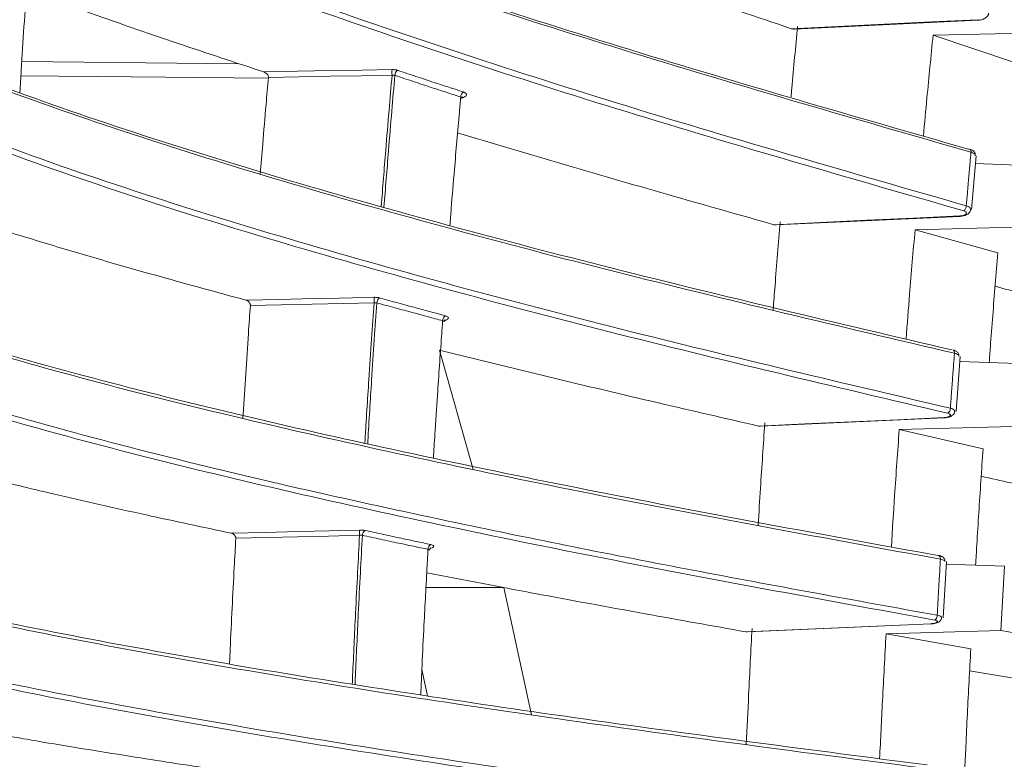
# Model space of a CAD drawing. Header units: millimetres. Extents: x 0 to 1118, y 0 to 864.
# Tile 156 of 256: x 398.53 to 409.71, y 454.51 to 462.92. Entities that reach past the tile are written whole.
import ezdxf

# ---------------------------------------------------------------- set-up
doc = ezdxf.new("R2010")
doc.units = ezdxf.units.MM
doc.styles.add('SLDTEXTSTYLE3', font='TXT', dxfattribs={"width": 0.605})
doc.dimstyles.new('SLDDIMSTYLE1', dxfattribs={"dimtxt": 3.175, "dimasz": 3.302, "dimexe": 0, "dimexo": 0.0625, "dimgap": 0.79375, "dimtad": 0, "dimtih": 1, "dimtoh": 1, "dimdec": 1, "dimlfac": 4, "dimrnd": 1e-09, "dimzin": 12, "dimdsep": 46, "dimtxsty": 'SLDTEXTSTYLE3', "dimsah": 1, "dimcen": 0.09, "dimadec": 0, "dimazin": 3, "dimtfac": 1, "dimtofl": 0, "dimtmove": 0, "dimatfit": 3, "dimfxl": 1, "dimfrac": 2, "dimtolj": 1, "dimtzin": 12, "dimarcsym": 0})

# ---------------------------------------------------------------- blocks, each defined once
blk = doc.blocks.new('_D_1')
at = {"color": 7, "linetype": 'Continuous', "lineweight": 0}
for p, q in [((378.572, 515.387), (455.724, 515.387)), ((454.124, 515.387), (454.124, 465.625)), ((454.124, 410.262), (454.124, 460.025)), ((390.092, 410.262), (455.724, 410.262))]:
    blk.add_line(p, q, dxfattribs=at)
for centre, start, end in [((453.54, 462.461), 153.4349, 206.5651), ((454.708, 462.461), 333.4349, 26.5651)]:
    blk.add_arc(centre, 5.448, start, end, dxfattribs=at)
for points in [[(454.124, 515.387), (453.616, 512.085), (454.632, 512.085)], [(454.124, 410.262), (454.632, 413.564), (453.616, 413.564)]]:
    blk.add_solid(points, dxfattribs=at)
at = {"color": 7, "linetype": 'Continuous', "lineweight": 0, "insert": (448.667, 464.117), "char_height": 3.175, "attachment_point": 1, "style": 'SLDTEXTSTYLE3'}
blk.add_mtext('420.5', dxfattribs=at)

msp = doc.modelspace()

# ---------------------------------------------------------------- linework, layer by layer
at = {"color": 7, "linetype": 'Continuous', "lineweight": 15}
for p, q in [((407.324, 462.809), (409.413, 462.91)), ((410.172, 462.769), (408.903, 462.739)), ((408.903, 462.739), (409.826, 462.43)), ((409.339, 460.758), (409.392, 461.369)), ((409.384, 461.283), (410.038, 461.258)), ((407.122, 460.584), (409.209, 460.682)), ((409.981, 460.563), (408.698, 460.53)), ((408.698, 460.53), (409.637, 460.266)), ((403.679, 457.807), (403.297, 459.162)), ((409.165, 458.465), (409.211, 459.091)), ((409.207, 459.033), (409.862, 459.009)), ((406.944, 458.297), (409.029, 458.393)), ((409.812, 458.295), (408.518, 458.26)), ((408.518, 458.26), (409.47, 458.042)), ((409.017, 456.121), (409.054, 456.76)), ((409.035, 456.761), (409.035, 456.763)), ((409.053, 456.73), (409.712, 456.706)), ((409.671, 455.978), (409.712, 456.706)), ((403.154, 456.632), (404.028, 456.465)), ((404.343, 455.02), (404.028, 456.465)), ((406.795, 455.96), (408.879, 456.052)), ((406.795, 455.961), (406.776, 455.962)), ((409.671, 455.978), (408.369, 455.94)), ((408.369, 455.94), (409.331, 455.769)), ((403.098, 455.534), (403.161, 455.233))]:
    msp.add_line(p, q, dxfattribs=at)
at = {"color": 9, "linetype": 'Continuous', "lineweight": 15}
for p, q in [((398.556, 462.441), (401.022, 462.416)), ((403.145, 456.465), (404.028, 456.465))]:
    msp.add_line(p, q, dxfattribs=at)
at = {"color": 7, "linetype": 'Continuous', "lineweight": 15, "flags": 128}
for points in [[(407.293, 462.814), (407.823, 462.839), (408.353, 462.865), (408.883, 462.891), (409.412, 462.916)], [(401.304, 462.323), (401.688, 462.33), (402.073, 462.337), (402.416, 462.343), (402.76, 462.349)], [(402.76, 462.286), (402.409, 462.279), (402.058, 462.273), (401.707, 462.266), (401.532, 462.263), (401.356, 462.26)], [(407.095, 460.587), (407.624, 460.612), (408.152, 460.637), (408.68, 460.662), (409.208, 460.687)], [(401.098, 459.731), (401.482, 459.739), (401.867, 459.747), (402.161, 459.754), (402.455, 459.76), (402.556, 459.762)], [(402.556, 459.7), (402.205, 459.693), (401.853, 459.685), (401.502, 459.678), (401.151, 459.67)], [(409.145, 459.126), (409.145, 459.135), (409.143, 459.143), (409.141, 459.151), (409.137, 459.157), (409.133, 459.161), (409.128, 459.164), (409.126, 459.164)], [(406.921, 458.3), (407.448, 458.324), (407.975, 458.348), (408.501, 458.372), (409.028, 458.396)], [(400.932, 457.082), (401.316, 457.091), (401.701, 457.101), (402.046, 457.109), (402.391, 457.118)], [(402.391, 457.058), (402.04, 457.05), (401.688, 457.041), (401.337, 457.033), (400.985, 457.024)], [(408.986, 456.787), (408.986, 456.796), (408.985, 456.805), (408.982, 456.812), (408.979, 456.819), (408.974, 456.824), (408.97, 456.827), (408.964, 456.828), (408.959, 456.828)], [(406.776, 455.962), (407.302, 455.985), (407.828, 456.008), (408.353, 456.031), (408.879, 456.054)]]:
    msp.add_lwpolyline(points, dxfattribs=at)
at = {"color": 9, "linetype": 'Continuous', "lineweight": 15, "flags": 128}
for points in [[(401.355, 462.251), (399.408, 462.27), (398.546, 462.279)], [(409.028, 458.396), (409.029, 458.393), (409.029, 458.393)], [(408.879, 456.054), (408.879, 456.052), (408.879, 456.052)]]:
    msp.add_lwpolyline(points, dxfattribs=at)
at = {"color": 9, "linetype": 'Continuous', "lineweight": 15}
for centre, radius, start, end in [((409.443, 462.916), 0.0304, 180.4113, 191.9644), ((409.301, 461.417), 0.0328, 348.913, 61.7417), ((409.221, 460.686), 0.0125, 177.0275, 198.0319)]:
    msp.add_arc(centre, radius, start, end, dxfattribs=at)
at = {"color": 7, "linetype": 'Continuous', "lineweight": 15}
for centre, radius, start, end in [((403.491, 462.317), 0.732, 177.5117, 182.4883), ((402.86, 462.283), 0.0684, 122.7406, 179.2242), ((403.609, 462.038), 0.0691, 123.5893, 179.3261), ((409.312, 461.429), 0.0177, 75.359, 114.2973), ((409.207, 460.802), 0.0728, 307.6484, 0.114), ((403.235, 459.731), 0.68, 177.4036, 182.5964), ((402.651, 459.7), 0.064, 120.5627, 180.6507), ((403.399, 459.497), 0.0646, 121.4369, 180.7569), ((409.031, 458.5), 0.0679, 305.8515, 1.5239), ((403.013, 457.088), 0.623, 177.266, 182.734), ((402.482, 457.06), 0.0597, 118.1142, 182.1263), ((403.228, 456.901), 0.0601, 118.9983, 182.2435), ((408.887, 456.147), 0.0629, 303.6551, 3.0207)]:
    msp.add_arc(centre, radius, start, end, dxfattribs=at)
for points, knots in [([(409.333, 461.411), (408.045, 461.781), (406.112, 462.337), (403.631, 463.125), (401.824, 463.739), (400.093, 464.383), (398.45, 465.064), (396.926, 465.792), (395.782, 466.45), (394.978, 467.014), (394.431, 467.466), (393.992, 467.938), (393.703, 468.283), (393.637, 468.473), (393.629, 468.497)], [0, 0, 0, 0, 0.19409, 0.291338, 0.388701, 0.485671, 0.582917, 0.681443, 0.780699, 0.832915, 0.885361, 0.938684, 0.992397, 1, 1, 1, 1]), ([(394.426, 467.493), (394.59, 467.351), (394.93, 467.053), (395.728, 466.5), (396.854, 465.847), (398.366, 465.122), (400.02, 464.433), (401.776, 463.78), (403.593, 463.162), (406.075, 462.374), (408.012, 461.817), (409.304, 461.445)], [0, 0, 0, 0, 0.056055, 0.116806, 0.226386, 0.336032, 0.448233, 0.560461, 0.670148, 0.779844, 1, 1, 1, 1]), ([(409.145, 459.126), (407.853, 459.43), (405.912, 459.886), (403.43, 460.535), (401.625, 461.043), (399.899, 461.576), (398.266, 462.141), (396.755, 462.746), (395.635, 463.291), (394.858, 463.756), (394.342, 464.123), (393.916, 464.506), (393.644, 464.836), (393.536, 465.037), (393.5, 465.105)], [0, 0, 0, 0, 0.191219, 0.28707, 0.383046, 0.478578, 0.574406, 0.671592, 0.76955, 0.81997, 0.870616, 0.922119, 0.973997, 1, 1, 1, 1]), ([(393.923, 464.52), (394.041, 464.407), (394.293, 464.165), (394.801, 463.807), (395.576, 463.342), (396.682, 462.802), (398.178, 462.2), (399.823, 461.628), (401.575, 461.087), (403.391, 460.576), (405.875, 459.926), (407.819, 459.469), (409.117, 459.164)], [0, 0, 0, 0, 0.0489673, 0.1054393, 0.1619222, 0.2658396, 0.3698228, 0.4764123, 0.5830297, 0.6870571, 0.7910952, 1, 1, 1, 1]), ([(393.538, 464.398), (393.56, 464.36), (393.656, 464.192), (393.893, 463.898), (394.306, 463.519), (394.819, 463.147), (395.587, 462.684), (396.685, 462.144), (398.172, 461.541), (399.815, 460.967), (401.562, 460.426), (403.376, 459.914), (405.857, 459.263), (407.801, 458.807), (409.099, 458.502)], [0, 0, 0, 0, 0.0148588, 0.0655879, 0.1166951, 0.1687981, 0.2211681, 0.3172793, 0.4142634, 0.5131178, 0.6123516, 0.7089882, 0.8057734, 1, 1, 1, 1]), ([(409.071, 458.445), (407.777, 458.749), (405.835, 459.205), (403.352, 459.856), (401.547, 460.365), (399.821, 460.899), (398.189, 461.466), (396.68, 462.073), (395.547, 462.628), (394.749, 463.11), (394.213, 463.506), (393.787, 463.899), (393.614, 464.165), (393.533, 464.289)], [0, 0, 0, 0, 0.194854, 0.292538, 0.390353, 0.487786, 0.585524, 0.684668, 0.784609, 0.839521, 0.89472, 0.951024, 1, 1, 1, 1]), ([(403.732, 464.039), (403.734, 464.039), (404.136, 463.893), (405.317, 463.482), (406.511, 463.078), (407.293, 462.814)], [0, 0, 0, 0, 0.001403, 0.34527, 1, 1, 1, 1]), ([(398.534, 462.09), (398.539, 462.173), (398.554, 462.423), (398.581, 462.837), (398.613, 463.33), (398.636, 463.657), (398.647, 463.821)], [0, 0, 0, 0, 0.144127, 0.42933, 0.714643, 1, 1, 1, 1]), ([(398.609, 463.258), (398.828, 463.176), (399.391, 462.968), (400.291, 462.657), (400.979, 462.43), (401.304, 462.323)], [0, 0, 0, 0, 0.25182, 0.646281, 1, 1, 1, 1]), ([(409.413, 462.91), (409.414, 462.91), (409.431, 462.91), (409.465, 462.918), (409.501, 462.935), (409.524, 462.96), (409.534, 462.98), (409.533, 462.991), (409.533, 462.992)], [0, 0, 0, 0, 0.025284, 0.296437, 0.594983, 0.797098, 0.978181, 1, 1, 1, 1]), ([(407.364, 462.84), (407.342, 462.606), (407.317, 462.341), (407.293, 462.071), (407.29, 462.038)], [0, 0, 0, 0, 0.877673, 1, 1, 1, 1]), ([(407.324, 462.81), (407.32, 462.81), (407.311, 462.809), (407.3, 462.812), (407.293, 462.814)], [0, 0, 0, 0, 0.351478, 1, 1, 1, 1]), ([(408.903, 462.739), (408.879, 462.503), (408.842, 462.124), (408.806, 461.74), (408.793, 461.595)], [0, 0, 0, 0, 0.625272, 1, 1, 1, 1]), ([(401.356, 462.26), (401.356, 462.264), (401.356, 462.271), (401.352, 462.284), (401.342, 462.298), (401.326, 462.313), (401.312, 462.319), (401.304, 462.323)], [0, 0, 0, 0, 0.122013, 0.24362, 0.409823, 0.661285, 1, 1, 1, 1]), ([(402.823, 462.341), (402.823, 462.341), (402.818, 462.342), (402.809, 462.345), (402.794, 462.347), (402.777, 462.349), (402.766, 462.349), (402.76, 462.349)], [0, 0, 0, 0, 0.013007, 0.254026, 0.502164, 0.747388, 1, 1, 1, 1]), ([(402.76, 462.286), (402.763, 462.286), (402.768, 462.286), (402.777, 462.286), (402.785, 462.286), (402.789, 462.285), (402.792, 462.284)], [0, 0, 0, 0, 0.246288, 0.499832, 0.746041, 1, 1, 1, 1]), ([(403.539, 462.038), (403.484, 462.056), (403.373, 462.092), (403.193, 462.151), (402.999, 462.215), (402.861, 462.261), (402.792, 462.284)], [0, 0, 0, 0, 0.221288, 0.442578, 0.721287, 1, 1, 1, 1]), ([(402.823, 462.341), (402.892, 462.318), (403.03, 462.272), (403.224, 462.208), (403.404, 462.149), (403.515, 462.113), (403.57, 462.095)], [0, 0, 0, 0, 0.278705, 0.557414, 0.778706, 1, 1, 1, 1]), ([(401.264, 461.163), (401.273, 461.276), (401.295, 461.54), (401.325, 461.906), (401.347, 462.158), (401.356, 462.26)], [0, 0, 0, 0, 0.3078061, 0.7184642, 1, 1, 1, 1]), ([(403.416, 460.575), (403.421, 460.64), (403.438, 460.853), (403.474, 461.285), (403.51, 461.707), (403.534, 461.982), (403.539, 462.038)], [0, 0, 0, 0, 0.1329708, 0.4328806, 0.8830395, 1, 1, 1, 1]), ([(403.539, 462.038), (403.543, 462.037), (403.551, 462.034), (403.557, 462.028), (403.556, 462.024), (403.556, 462.022)], [0, 0, 0, 0, 0.375645, 0.750712, 1, 1, 1, 1]), ([(403.557, 462.022), (403.557, 462.023), (403.556, 462.029), (403.561, 462.036), (403.564, 462.039), (403.563, 462.039), (403.563, 462.039)], [0, 0, 0, 0, 0.087504, 0.584102, 0.951193, 1, 1, 1, 1]), ([(403.504, 461.632), (403.504, 461.632), (403.907, 461.508), (404.729, 461.266), (405.926, 460.918), (406.719, 460.694), (407.095, 460.587)], [0, 0, 0, 0, 0.000098, 0.344482, 0.689086, 1, 1, 1, 1]), ([(409.28, 460.802), (409.284, 460.85), (409.293, 460.96), (409.308, 461.123), (409.321, 461.278), (409.329, 461.372), (409.333, 461.411)], [0, 0, 0, 0, 0.234958, 0.537845, 0.806382, 1, 1, 1, 1]), ([(409.381, 461.372), (409.382, 461.377), (409.383, 461.389), (409.375, 461.408), (409.362, 461.424), (409.343, 461.437), (409.326, 461.443), (409.316, 461.446)], [0, 0, 0, 0, 0.133442, 0.326933, 0.504357, 0.712412, 1, 1, 1, 1]), ([(393.667, 461.206), (393.746, 461.129), (393.919, 460.961), (394.423, 460.616), (395.266, 460.18), (396.539, 459.683), (398.019, 459.209), (399.66, 458.758), (401.406, 458.332), (403.222, 457.931), (405.706, 457.422), (407.656, 457.066), (408.959, 456.828)], [0, 0, 0, 0, 0.0408454, 0.0890976, 0.1872645, 0.2875424, 0.3887707, 0.4920434, 0.5957328, 0.6964919, 0.7974151, 1, 1, 1, 1]), ([(408.986, 456.787), (407.69, 457.024), (405.745, 457.379), (403.262, 457.888), (401.46, 458.286), (399.738, 458.705), (398.114, 459.15), (396.616, 459.626), (395.328, 460.127), (394.477, 460.566), (393.954, 460.922), (393.765, 461.107), (393.671, 461.2)], [0, 0, 0, 0, 0.200501, 0.301042, 0.401726, 0.501892, 0.602388, 0.704397, 0.807264, 0.902721, 0.95122, 1, 1, 1, 1]), ([(409.208, 460.687), (409.211, 460.687), (409.222, 460.688), (409.241, 460.691), (409.262, 460.698), (409.276, 460.708), (409.282, 460.718), (409.28, 460.729), (409.27, 460.738), (409.258, 460.742), (409.252, 460.745)], [0, 0, 0, 0, 0.043421, 0.182129, 0.320094, 0.456987, 0.592944, 0.728501, 0.864256, 1, 1, 1, 1]), ([(409.209, 460.683), (409.21, 460.683), (409.226, 460.682), (409.259, 460.689), (409.294, 460.704), (409.317, 460.726), (409.328, 460.745), (409.328, 460.757), (409.328, 460.761)], [0, 0, 0, 0, 0.024343, 0.286323, 0.576686, 0.765864, 0.935079, 1, 1, 1, 1]), ([(407.167, 460.618), (407.147, 460.377), (407.12, 460.047), (407.094, 459.712), (407.087, 459.621)], [0, 0, 0, 0, 0.72815, 1, 1, 1, 1]), ([(393.683, 460.546), (393.775, 460.457), (393.958, 460.28), (394.467, 459.931), (395.295, 459.501), (396.551, 459.007), (398.026, 458.533), (399.661, 458.081), (400.864, 457.787), (401.626, 457.61), (402.303, 457.456), (403.825, 457.124), (406.162, 456.656), (408.02, 456.319), (408.949, 456.15)], [0, 0, 0, 0, 0.046719, 0.093701, 0.189205, 0.289184, 0.390119, 0.493114, 0.596528, 0.602025, 0.624015, 0.711988, 0.855866, 1, 1, 1, 1]), ([(398.443, 460.493), (398.652, 460.429), (399.203, 460.26), (400.089, 460.006), (400.774, 459.819), (401.098, 459.731)], [0, 0, 0, 0, 0.243671, 0.642479, 1, 1, 1, 1]), ([(407.122, 460.585), (407.12, 460.585), (407.112, 460.583), (407.102, 460.585), (407.095, 460.587)], [0, 0, 0, 0, 0.224664, 1, 1, 1, 1]), ([(408.698, 460.53), (408.677, 460.286), (408.642, 459.875), (408.609, 459.459), (408.596, 459.289)], [0, 0, 0, 0, 0.5928209, 1, 1, 1, 1]), ([(408.922, 456.095), (407.624, 456.332), (405.677, 456.687), (403.193, 457.197), (401.39, 457.596), (399.669, 458.016), (398.044, 458.462), (396.548, 458.94), (395.277, 459.437), (394.443, 459.868), (393.948, 460.201), (393.771, 460.368), (393.688, 460.447)], [0, 0, 0, 0, 0.202925, 0.30469, 0.406604, 0.50807, 0.609874, 0.713227, 0.817458, 0.910826, 0.958207, 1, 1, 1, 1]), ([(409.637, 460.266), (409.627, 460.147), (409.608, 459.911), (409.58, 459.554), (409.558, 459.258), (409.544, 459.08), (409.54, 459.021)], [0, 0, 0, 0, 0.287142, 0.574284, 0.859418, 1, 1, 1, 1]), ([(409.607, 459.888), (409.813, 459.831), (410.494, 459.643), (411.609, 459.333), (412.502, 459.073), (412.929, 458.948)], [0, 0, 0, 0, 0.185154, 0.610157, 1, 1, 1, 1]), ([(401.151, 459.67), (401.151, 459.674), (401.151, 459.682), (401.146, 459.695), (401.137, 459.709), (401.12, 459.723), (401.106, 459.728), (401.098, 459.731)], [0, 0, 0, 0, 0.122586, 0.244717, 0.41375, 0.670266, 1, 1, 1, 1]), ([(402.619, 459.755), (402.619, 459.755), (402.614, 459.757), (402.605, 459.759), (402.59, 459.761), (402.573, 459.762), (402.561, 459.762), (402.556, 459.762)], [0, 0, 0, 0, 0.013596, 0.254056, 0.501594, 0.747074, 1, 1, 1, 1]), ([(402.556, 459.7), (402.559, 459.701), (402.564, 459.701), (402.573, 459.701), (402.581, 459.701), (402.585, 459.7), (402.587, 459.699)], [0, 0, 0, 0, 0.246335, 0.500034, 0.74614, 1, 1, 1, 1]), ([(403.334, 459.497), (403.279, 459.511), (403.168, 459.541), (402.988, 459.59), (402.794, 459.643), (402.656, 459.68), (402.587, 459.699)], [0, 0, 0, 0, 0.221509, 0.44302, 0.721508, 1, 1, 1, 1]), ([(402.619, 459.755), (402.688, 459.736), (402.826, 459.698), (403.019, 459.646), (403.199, 459.597), (403.31, 459.567), (403.365, 459.552)], [0, 0, 0, 0, 0.278483, 0.556972, 0.778485, 1, 1, 1, 1]), ([(401.066, 458.389), (401.066, 458.403), (401.077, 458.571), (401.098, 458.892), (401.125, 459.305), (401.144, 459.564), (401.151, 459.67)], [0, 0, 0, 0, 0.032189, 0.391205, 0.75022, 1, 1, 1, 1]), ([(403.229, 457.935), (403.235, 458.024), (403.25, 458.263), (403.28, 458.726), (403.31, 459.157), (403.33, 459.438), (403.334, 459.497)], [0, 0, 0, 0, 0.169861, 0.456824, 0.887537, 1, 1, 1, 1]), ([(403.334, 459.497), (403.338, 459.495), (403.346, 459.493), (403.351, 459.488), (403.351, 459.484), (403.351, 459.483)], [0, 0, 0, 0, 0.378439, 0.756651, 1, 1, 1, 1]), ([(403.352, 459.483), (403.353, 459.487), (403.353, 459.495), (403.359, 459.503), (403.362, 459.505), (403.361, 459.505), (403.361, 459.505)], [0, 0, 0, 0, 0.329776, 0.661604, 0.939952, 1, 1, 1, 1]), ([(403.297, 459.162), (403.709, 459.06), (404.532, 458.858), (405.742, 458.571), (406.542, 458.387), (406.921, 458.3)], [0, 0, 0, 0, 0.345919, 0.689939, 1, 1, 1, 1]), ([(409.195, 459.094), (409.195, 459.095), (409.197, 459.103), (409.193, 459.118), (409.183, 459.135), (409.17, 459.147), (409.152, 459.157), (409.136, 459.161), (409.126, 459.164)], [0, 0, 0, 0, 0.023549, 0.213761, 0.374537, 0.528741, 0.719855, 1, 1, 1, 1]), ([(409.099, 458.502), (409.103, 458.551), (409.111, 458.662), (409.123, 458.829), (409.135, 458.989), (409.142, 459.085), (409.145, 459.126)], [0, 0, 0, 0, 0.232454, 0.533315, 0.803851, 1, 1, 1, 1]), ([(409.028, 458.396), (409.031, 458.396), (409.042, 458.397), (409.061, 458.4), (409.082, 458.406), (409.096, 458.414), (409.102, 458.423), (409.1, 458.432), (409.09, 458.44), (409.077, 458.443), (409.071, 458.445)], [0, 0, 0, 0, 0.045153, 0.183312, 0.320897, 0.457582, 0.593435, 0.72888, 0.864443, 1, 1, 1, 1]), ([(409.029, 458.393), (409.03, 458.393), (409.046, 458.393), (409.077, 458.399), (409.11, 458.41), (409.134, 458.429), (409.147, 458.449), (409.148, 458.462), (409.148, 458.468)], [0, 0, 0, 0, 0.023687, 0.274044, 0.551525, 0.743235, 0.89906, 1, 1, 1, 1]), ([(409.148, 458.468), (409.149, 458.467), (409.15, 458.465), (409.148, 458.464), (409.148, 458.464)], [0, 0, 0, 0, 0.5673564, 1, 1, 1, 1]), ([(406.992, 458.335), (406.976, 458.088), (406.949, 457.703), (406.925, 457.315), (406.917, 457.175)], [0, 0, 0, 0, 0.6407417, 1, 1, 1, 1]), ([(406.944, 458.298), (406.944, 458.298), (406.936, 458.296), (406.928, 458.298), (406.921, 458.3)], [0, 0, 0, 0, 0.050006, 1, 1, 1, 1]), ([(408.518, 458.26), (408.501, 458.01), (408.469, 457.568), (408.441, 457.122), (408.429, 456.927)], [0, 0, 0, 0, 0.564585, 1, 1, 1, 1]), ([(409.47, 458.042), (409.462, 457.921), (409.445, 457.679), (409.422, 457.314), (409.402, 456.994), (409.39, 456.795), (409.385, 456.718)], [0, 0, 0, 0, 0.275703, 0.551405, 0.826075, 1, 1, 1, 1]), ([(409.449, 457.73), (409.675, 457.679), (410.388, 457.52), (411.548, 457.262), (412.469, 457.049), (412.909, 456.947)], [0, 0, 0, 0, 0.195323, 0.615256, 1, 1, 1, 1]), ([(398.311, 457.673), (398.511, 457.625), (399.051, 457.494), (399.926, 457.297), (400.609, 457.151), (400.932, 457.082)], [0, 0, 0, 0, 0.236735, 0.639244, 1, 1, 1, 1]), ([(393.826, 457.461), (394.003, 457.362), (394.372, 457.158), (395.258, 456.838), (396.429, 456.502), (397.9, 456.16), (399.533, 455.835), (401.277, 455.528), (403.091, 455.24), (405.574, 454.874), (407.529, 454.619), (408.834, 454.449)], [0, 0, 0, 0, 0.076215, 0.158309, 0.262094, 0.366905, 0.47393, 0.581408, 0.685714, 0.7902, 1, 1, 1, 1]), ([(408.862, 454.405), (407.563, 454.575), (405.614, 454.829), (403.132, 455.194), (401.331, 455.481), (399.614, 455.782), (397.997, 456.102), (396.507, 456.446), (395.316, 456.787), (394.405, 457.116), (394.027, 457.326), (393.836, 457.432)], [0, 0, 0, 0, 0.2080312, 0.3123795, 0.4168865, 0.5208124, 0.6250963, 0.731024, 0.8378831, 0.9184715, 1, 1, 1, 1]), ([(400.914, 455.598), (400.917, 455.652), (400.926, 455.864), (400.944, 456.231), (400.965, 456.652), (400.98, 456.916), (400.985, 457.024)], [0, 0, 0, 0, 0.114453, 0.442645, 0.770838, 1, 1, 1, 1]), ([(400.985, 457.024), (400.985, 457.028), (400.985, 457.036), (400.98, 457.049), (400.97, 457.062), (400.953, 457.076), (400.939, 457.08), (400.932, 457.082)], [0, 0, 0, 0, 0.123254, 0.246, 0.418124, 0.680027, 1, 1, 1, 1]), ([(402.454, 457.113), (402.454, 457.113), (402.45, 457.114), (402.44, 457.115), (402.425, 457.117), (402.408, 457.118), (402.397, 457.118), (402.391, 457.118)], [0, 0, 0, 0, 0.014276, 0.254166, 0.501092, 0.746794, 1, 1, 1, 1]), ([(402.391, 457.058), (402.394, 457.058), (402.4, 457.059), (402.408, 457.059), (402.416, 457.059), (402.42, 457.058), (402.423, 457.058)], [0, 0, 0, 0, 0.246356, 0.500176, 0.746209, 1, 1, 1, 1]), ([(403.168, 456.899), (403.113, 456.91), (403.002, 456.934), (402.822, 456.972), (402.629, 457.013), (402.492, 457.043), (402.423, 457.058)], [0, 0, 0, 0, 0.221755, 0.443512, 0.721753, 1, 1, 1, 1]), ([(402.454, 457.113), (402.523, 457.098), (402.66, 457.068), (402.853, 457.027), (403.033, 456.989), (403.144, 456.965), (403.199, 456.954)], [0, 0, 0, 0, 0.278237, 0.55648, 0.778239, 1, 1, 1, 1]), ([(403.186, 456.888), (403.185, 456.888), (403.184, 456.894), (403.189, 456.904), (403.195, 456.913), (403.199, 456.915), (403.199, 456.915), (403.199, 456.915)], [0, 0, 0, 0, 0.012648, 0.40332, 0.667437, 0.885015, 1, 1, 1, 1]), ([(403.085, 455.244), (403.09, 455.357), (403.102, 455.622), (403.126, 456.114), (403.149, 456.553), (403.165, 456.839), (403.168, 456.899)], [0, 0, 0, 0, 0.202944, 0.47828, 0.891536, 1, 1, 1, 1]), ([(403.168, 456.899), (403.172, 456.898), (403.18, 456.896), (403.185, 456.892), (403.185, 456.889), (403.185, 456.888)], [0, 0, 0, 0, 0.3849284, 0.769939, 1, 1, 1, 1]), ([(409.036, 456.763), (409.037, 456.766), (409.038, 456.776), (409.032, 456.791), (409.022, 456.804), (409.011, 456.813), (408.995, 456.821), (408.98, 456.826), (408.966, 456.828), (408.963, 456.828)], [0, 0, 0, 0, 0.083205, 0.237964, 0.371427, 0.498329, 0.646582, 0.912626, 1, 1, 1, 1]), ([(408.806, 453.705), (407.507, 453.874), (405.556, 454.129), (403.073, 454.495), (401.271, 454.782), (399.554, 455.084), (397.936, 455.406), (396.446, 455.751), (395.271, 456.088), (394.398, 456.403), (394.038, 456.598), (393.864, 456.692)], [0, 0, 0, 0, 0.210423, 0.315978, 0.421695, 0.526908, 0.632487, 0.739744, 0.84795, 0.92604, 1, 1, 1, 1]), ([(393.872, 456.762), (394.056, 456.662), (394.425, 456.462), (395.298, 456.145), (396.45, 455.813), (397.915, 455.471), (399.544, 455.146), (401.284, 454.839), (403.095, 454.55), (405.576, 454.184), (407.53, 453.929), (408.834, 453.759)], [0, 0, 0, 0, 0.077549, 0.156008, 0.26002, 0.365066, 0.472348, 0.580087, 0.684717, 0.78953, 1, 1, 1, 1]), ([(408.949, 456.15), (408.952, 456.199), (408.959, 456.311), (408.968, 456.481), (408.978, 456.645), (408.984, 456.745), (408.986, 456.787)], [0, 0, 0, 0, 0.229133, 0.52723, 0.800508, 1, 1, 1, 1]), ([(404.028, 456.465), (404.145, 456.442), (404.677, 456.342), (405.59, 456.174), (406.395, 456.03), (406.776, 455.962)], [0, 0, 0, 0, 0.129342, 0.587404, 1, 1, 1, 1]), ([(408.879, 456.052), (408.881, 456.052), (408.895, 456.052), (408.925, 456.057), (408.956, 456.066), (408.98, 456.081), (408.995, 456.1), (409.001, 456.116), (409, 456.123), (409, 456.123)], [0, 0, 0, 0, 0.022933, 0.25868, 0.517765, 0.708554, 0.857985, 0.995629, 1, 1, 1, 1]), ([(408.999, 456.123), (409, 456.123), (409, 456.122), (409, 456.121), (409, 456.121)], [0, 0, 0, 0, 0.945171, 1, 1, 1, 1]), ([(408.879, 456.054), (408.882, 456.055), (408.893, 456.055), (408.912, 456.058), (408.933, 456.063), (408.947, 456.07), (408.953, 456.077), (408.951, 456.084), (408.94, 456.091), (408.928, 456.093), (408.922, 456.095)], [0, 0, 0, 0, 0.046195, 0.183867, 0.321151, 0.457729, 0.593593, 0.729043, 0.864522, 1, 1, 1, 1]), ([(406.848, 456.001), (406.834, 455.75), (406.811, 455.312), (406.791, 454.872), (406.782, 454.684)], [0, 0, 0, 0, 0.5744807, 1, 1, 1, 1]), ([(408.369, 455.94), (408.355, 455.686), (408.329, 455.215), (408.307, 454.74), (408.296, 454.521)], [0, 0, 0, 0, 0.5395392, 1, 1, 1, 1]), ([(415.517, 454.966), (415.024, 455.052), (414.039, 455.225), (412.546, 455.48), (411.088, 455.73), (410.133, 455.897), (409.671, 455.978)], [0, 0, 0, 0, 0.254058, 0.508105, 0.761997, 1, 1, 1, 1]), ([(409.331, 455.769), (409.324, 455.646), (409.311, 455.4), (409.292, 455.029), (409.276, 454.687), (409.266, 454.468), (409.262, 454.372)], [0, 0, 0, 0, 0.265515, 0.53103, 0.796329, 1, 1, 1, 1]), ([(409.318, 455.519), (409.56, 455.478), (410.298, 455.351), (411.495, 455.147), (412.44, 454.982), (412.892, 454.903)], [0, 0, 0, 0, 0.2031306, 0.6192082, 1, 1, 1, 1]), ([(398.214, 454.81), (398.407, 454.776), (398.938, 454.684), (399.804, 454.544), (400.485, 454.439), (400.807, 454.389)], [0, 0, 0, 0, 0.231235, 0.636679, 1, 1, 1, 1])]:
    msp.add_open_spline(points, degree=3, knots=knots, dxfattribs=at)
at = {"color": 9, "linetype": 'Continuous', "lineweight": 15}
for points, knots in [([(393.434, 468.36), (393.492, 468.18), (393.602, 467.839), (393.956, 467.347), (394.392, 466.881), (394.933, 466.425), (395.728, 465.861), (396.85, 465.208), (398.353, 464.482), (400.004, 463.791), (401.754, 463.138), (403.57, 462.519), (406.05, 461.73), (407.987, 461.174), (409.28, 460.802)], [0, 0, 0, 0, 0.054986, 0.104419, 0.154222, 0.204991, 0.256016, 0.347909, 0.440583, 0.534923, 0.629599, 0.721965, 0.81446, 1, 1, 1, 1]), ([(409.252, 460.745), (407.962, 461.115), (406.027, 461.671), (403.545, 462.46), (401.739, 463.075), (400.007, 463.721), (398.366, 464.405), (396.844, 465.136), (395.704, 465.796), (394.905, 466.361), (394.365, 466.813), (393.92, 467.284), (393.559, 467.781), (393.447, 468.126), (393.39, 468.303)], [0, 0, 0, 0, 0.18494, 0.277615, 0.370403, 0.46288, 0.555627, 0.649615, 0.744308, 0.794003, 0.843917, 0.894668, 0.945791, 1, 1, 1, 1]), ([(402.637, 460.795), (402.654, 461.008), (402.682, 461.372), (402.724, 461.868), (402.748, 462.152), (402.76, 462.286)], [0, 0, 0, 0, 0.425834, 0.72924, 1, 1, 1, 1]), ([(402.792, 462.284), (402.78, 462.149), (402.755, 461.864), (402.714, 461.365), (402.685, 461), (402.668, 460.786)], [0, 0, 0, 0, 0.273056, 0.574812, 1, 1, 1, 1]), ([(403.57, 462.095), (403.578, 462.092), (403.594, 462.086), (403.605, 462.073), (403.606, 462.059), (403.595, 462.045), (403.574, 462.033), (403.553, 462.026), (403.54, 462.025), (403.538, 462.024)], [0, 0, 0, 0, 0.1607814, 0.3215785, 0.4822022, 0.6434071, 0.8058093, 0.9695142, 1, 1, 1, 1]), ([(409.381, 461.37), (409.381, 461.373), (409.383, 461.381), (409.37, 461.395), (409.35, 461.405), (409.336, 461.41), (409.333, 461.411)], [0, 0, 0, 0, 0.226099, 0.56321, 0.901028, 1, 1, 1, 1]), ([(409.28, 460.802), (409.29, 460.799), (409.311, 460.791), (409.328, 460.776), (409.328, 460.766), (409.328, 460.761)], [0, 0, 0, 0, 0.351135, 0.702459, 1, 1, 1, 1]), ([(402.451, 458.107), (402.452, 458.116), (402.466, 458.358), (402.491, 458.752), (402.526, 459.274), (402.546, 459.564), (402.556, 459.7)], [0, 0, 0, 0, 0.016759, 0.451636, 0.741368, 1, 1, 1, 1]), ([(402.587, 459.699), (402.578, 459.561), (402.557, 459.27), (402.523, 458.747), (402.498, 458.352), (402.483, 458.11), (402.483, 458.1)], [0, 0, 0, 0, 0.260613, 0.549106, 0.982122, 1, 1, 1, 1]), ([(403.365, 459.552), (403.373, 459.55), (403.388, 459.545), (403.4, 459.534), (403.4, 459.522), (403.389, 459.511), (403.375, 459.503), (403.365, 459.5), (403.363, 459.5)], [0, 0, 0, 0, 0.1936315, 0.3872759, 0.5808435, 0.7750954, 0.9705719, 1, 1, 1, 1]), ([(409.193, 459.092), (409.194, 459.095), (409.196, 459.102), (409.183, 459.113), (409.163, 459.121), (409.149, 459.125), (409.145, 459.126)], [0, 0, 0, 0, 0.227323, 0.5614, 0.896008, 1, 1, 1, 1]), ([(409.099, 458.502), (409.11, 458.499), (409.13, 458.492), (409.147, 458.48), (409.148, 458.471), (409.148, 458.468)], [0, 0, 0, 0, 0.352311, 0.7047394, 1, 1, 1, 1]), ([(402.308, 455.368), (402.31, 455.401), (402.321, 455.669), (402.341, 456.093), (402.368, 456.624), (402.384, 456.919), (402.391, 457.058)], [0, 0, 0, 0, 0.056795, 0.473901, 0.751799, 1, 1, 1, 1]), ([(402.423, 457.058), (402.415, 456.917), (402.399, 456.621), (402.373, 456.089), (402.353, 455.664), (402.341, 455.396), (402.34, 455.363)], [0, 0, 0, 0, 0.24984, 0.526847, 0.942616, 1, 1, 1, 1]), ([(403.199, 456.954), (403.207, 456.952), (403.222, 456.948), (403.234, 456.939), (403.234, 456.929), (403.223, 456.92), (403.211, 456.914), (403.201, 456.912), (403.201, 456.911)], [0, 0, 0, 0, 0.19838, 0.396768, 0.595194, 0.794287, 0.99441, 1, 1, 1, 1]), ([(409.035, 456.763), (409.036, 456.764), (409.037, 456.769), (409.024, 456.777), (409.005, 456.783), (408.99, 456.786), (408.986, 456.787)], [0, 0, 0, 0, 0.172453, 0.528461, 0.884807, 1, 1, 1, 1]), ([(408.949, 456.15), (408.96, 456.148), (408.981, 456.143), (408.998, 456.133), (408.999, 456.126), (408.999, 456.123)], [0, 0, 0, 0, 0.354275, 0.708588, 1, 1, 1, 1])]:
    msp.add_open_spline(points, degree=3, knots=knots, dxfattribs=at)

# ---------------------------------------------------------------- dimensions: what is measured, and where the dimension line sits
at = {"color": 7, "linetype": 'Continuous', "lineweight": 0}
dim = msp.add_linear_dim(base=(454.124, 515.387), p1=(388.492, 410.262), p2=(376.972, 515.387), angle=90, text='(<>)', dimstyle='SLDDIMSTYLE1', dxfattribs=at)
dim.commit()
dim.dimension.update_dxf_attribs({"geometry": '_D_1', "text_midpoint": (454.124, 462.825), "dimtype": 160})

doc.saveas('drawing.dxf')
